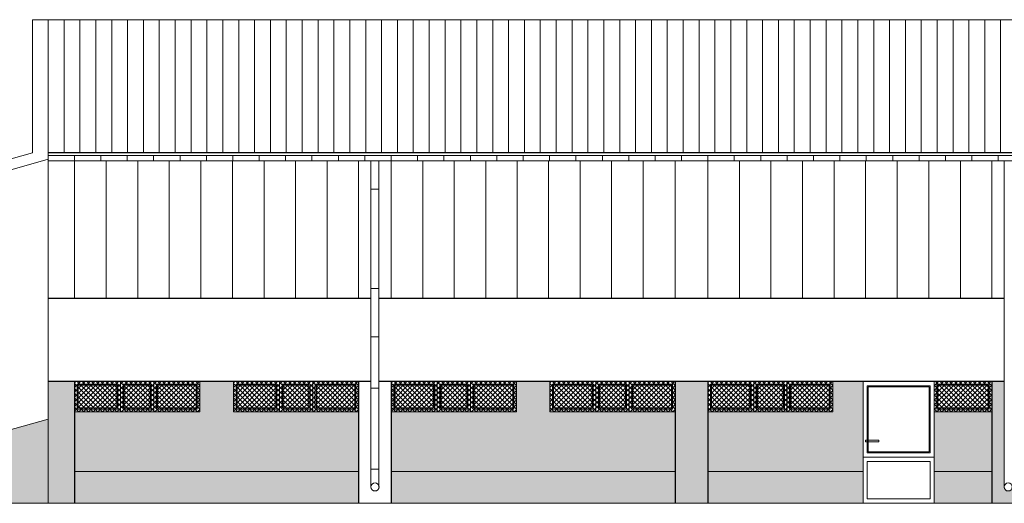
# Model space of a CAD drawing. Header units: millimetres. Extents: x -26513 to 76799, y 0 to 112149.
# Tile 74 of 98: x 55063 to 56929, y 96377 to 97292. Entities that reach past the tile are written whole.
import ezdxf

# ---------------------------------------------------------------- set-up
doc = ezdxf.new("R2010")
doc.units = ezdxf.units.MM
doc.header["$LTSCALE"] = 2
for name, color, linetype, lineweight in [('hacz  do wyłaczenia', 161, 'Continuous', 5), ('rynna-41', 22, 'Continuous', 18), ('stolarka', 6, 'Continuous', 9), ('widok', 3, 'Continuous', 13)]:
    doc.layers.add(name, color=color, linetype=linetype, lineweight=lineweight)
doc.layers.add('istn.śiany', color=2, linetype='Continuous')
pattern_1 = [(45, (-632.209, 3420.6066), (-4.49012806, 4.49012806), []), (135, (-632.209, 3420.6066), (-4.49012806, -4.49012806), [])]

msp = doc.modelspace()

# ---------------------------------------------------------------- hatches: boundary and pattern name
at = {"layer": 'hacz  do wyłaczenia', "linetype": 'Continuous'}
h = msp.add_hatch(dxfattribs=at)
h.set_pattern_fill('NET', color=256, scale=2, angle=45, style=0)
h.set_pattern_definition(pattern_1)
h.paths.add_polyline_path([(55167.4, 96607.3), (55404.4, 96607.3), (55404.4, 96550.3), (55167.4, 96550.3)])
h = msp.add_hatch(dxfattribs=at)
h.set_pattern_fill('NET', color=256, scale=2, angle=45, style=0)
h.set_pattern_definition([(45, (-331.209, 3420.6066), (-4.49012806, 4.49012806), []), (135, (-331.209, 3420.6066), (-4.49012806, -4.49012806), [])])
h.paths.add_polyline_path([(55468.4, 96607.3), (55705.4, 96607.3), (55705.4, 96550.3), (55468.4, 96550.3)])
h = msp.add_hatch(dxfattribs=at)
h.set_pattern_fill('NET', color=256, scale=2, angle=45, style=0)
h.set_pattern_definition([(45, (-32.176, 3420.6066), (-4.49012806, 4.49012806), []), (135, (-32.176, 3420.6066), (-4.49012806, -4.49012806), [])])
h.paths.add_polyline_path([(55767.5, 96607.3), (56004.5, 96607.3), (56004.5, 96550.3), (55767.5, 96550.3)])
h = msp.add_hatch(dxfattribs=at)
h.set_pattern_fill('NET', color=256, scale=2, angle=45, style=0)
h.set_pattern_definition([(45, (268.225, 3420.6066), (-4.49012806, 4.49012806), []), (135, (268.225, 3420.6066), (-4.49012806, -4.49012806), [])])
h.paths.add_polyline_path([(56067.9, 96607.3), (56304.9, 96607.3), (56304.9, 96550.3), (56067.9, 96550.3)])
h = msp.add_hatch(dxfattribs=at)
h.set_pattern_fill('NET', color=256, scale=2, angle=45, style=0)
h.set_pattern_definition([(45, (567.225, 3420.6066), (-4.49012806, 4.49012806), []), (135, (567.225, 3420.6066), (-4.49012806, -4.49012806), [])])
h.paths.add_polyline_path([(56366.9, 96607.3), (56603.9, 96607.3), (56603.9, 96550.3), (56366.9, 96550.3)])
h = msp.add_hatch(dxfattribs=at)
h.set_pattern_fill('NET', color=256, scale=2, angle=45, style=0)
h.set_pattern_definition(pattern_1)
h.paths.add_polyline_path([(56966.9, 96607.3), (57203.9, 96607.3), (57203.9, 96550.3), (56966.9, 96550.3)])
h.paths.add_polyline_path([(56795.9, 96607.3), (56904.9, 96607.3), (56904.9, 96550.3), (56795.9, 96550.3)])
at = {"layer": 'widok'}
h = msp.add_hatch(dxfattribs=at)
h.set_pattern_fill('AR-SAND', color=256, scale=0.6, style=0)
h.paths.add_polyline_path([(56304.9, 96550.3), (56067.9, 96550.3), (56067.9, 96607.3), (56004.5, 96607.3), (56004.5, 96550.3), (55767.4, 96550.3), (55767.4, 96437.3), (56304.9, 96437.3)])
h.paths.add_polyline_path([(56304.9, 96437.3), (55767.4, 96437.3), (55767.4, 96377.3), (56304.9, 96377.3)])
h.paths.add_polyline_path([(56660.9, 96607.3), (56603.9, 96607.3), (56603.9, 96550.3), (56366.9, 96550.3), (56366.9, 96437.3), (56660.9, 96437.3), (56660.9, 96464.1)])
h.paths.add_polyline_path([(56660.9, 96437.3), (56366.9, 96437.3), (56366.9, 96377.3), (56660.9, 96377.3)])
h.paths.add_polyline_path([(56904.9, 96550.3), (56795.9, 96550.3), (56795.9, 96464.1), (56795.9, 96437.3), (56904.9, 96437.3)])
h.paths.add_polyline_path([(56904.9, 96437.3), (56795.9, 96437.3), (56795.9, 96377.3), (56904.9, 96377.3)])
h.paths.add_polyline_path([(57504.9, 96550.3), (57267.9, 96550.3), (57267.9, 96607.3), (57203.9, 96607.3), (57203.9, 96550.3), (56966.9, 96550.3), (56966.9, 96437.3), (57504.9, 96437.3)])
h.paths.add_polyline_path([(57504.9, 96437.3), (57098.6, 96437.3), (57098.6, 96423.3), (57047.6, 96423.3), (57047.6, 96437.3), (56966.9, 96437.3), (56966.9, 96377.3), (57504.9, 96377.3)])
h.paths.add_polyline_path([(56366.9, 96607.3), (56304.9, 96607.3), (56304.9, 96550.3), (56304.9, 96377.3), (56366.9, 96377.3)])
h.paths.add_polyline_path([(56928.5, 96607.3), (56904.9, 96607.3), (56904.9, 96550.3), (56904.9, 96377.3), (56966.9, 96377.3), (56966.9, 96607.3), (56943.5, 96607.3), (56943.5, 96408.4, -1.039289), (56928.3, 96407.8, -0.062876), (56928.5, 96409.7)])
h.paths.add_polyline_path([(57566.9, 96607.3), (57504.9, 96607.3), (57504.9, 96550.3), (57504.9, 96377.3), (57566.9, 96377.3)])
h.paths.add_polyline_path([(58104.9, 96550.3), (57867.9, 96550.3), (57867.9, 96607.3), (57803.9, 96607.3), (57803.9, 96550.3), (57566.9, 96550.3), (57566.9, 96437.3), (58104.9, 96437.3)])
h.paths.add_polyline_path([(58104.9, 96437.3), (57999.6, 96437.3), (57999.6, 96423.3), (57948.6, 96423.3), (57948.6, 96437.3), (57566.9, 96437.3), (57566.9, 96377.3), (58104.9, 96377.3)])
h.paths.add_polyline_path([(58128.4, 96607.3), (58104.9, 96607.3), (58104.9, 96550.3), (58104.9, 96377.3), (58166.9, 96377.3), (58166.9, 96550.3), (58165.9, 96550.3), (58165.9, 96607.3), (58143.4, 96607.3), (58143.4, 96409.3, -0.046607), (58143.6, 96407.8, -1), (58128.3, 96407.8, -0.046255), (58128.4, 96409.2)])
h.paths.add_polyline_path([(58458.9, 96607.3), (58402.9, 96607.3), (58402.9, 96550.3), (58166.9, 96550.3), (58166.9, 96437.3), (58458.9, 96437.3)])
h.paths.add_polyline_path([(58458.9, 96437.3), (58166.9, 96437.3), (58166.9, 96377.3), (58458.9, 96377.3)])
h.paths.add_polyline_path([(54379.9, 96437.3), (54207.4, 96437.3), (54207.4, 96392.3), (54351.7, 96392.3)])
h.paths.add_polyline_path([(54517.4, 96437.3), (54379.9, 96437.3), (54351.7, 96392.3), (54517.4, 96392.3)])
h.paths.add_polyline_path([(55117.4, 96536.4), (54558.7, 96377.3), (55117.4, 96377.3)])
h.paths.add_polyline_path([(55167.4, 96607.3), (55117.4, 96607.3), (55117.4, 96377.3), (55167.4, 96377.3)])
h.paths.add_polyline_path([(55705.4, 96550.3), (55468.4, 96550.3), (55468.4, 96550.3), (55468.4, 96607.3), (55404.4, 96607.3), (55404.4, 96550.3), (55167.4, 96550.3), (55167.4, 96437.3), (55705.4, 96437.3)])
h.paths.add_polyline_path([(55705.4, 96437.3), (55167.4, 96437.3), (55167.4, 96377.3), (55705.4, 96377.3)])

# ---------------------------------------------------------------- linework, layer by layer
at = {"layer": 'hacz  do wyłaczenia'}
for p, q in [((55147.5, 97292.3), (55147.5, 97040.3)), ((55177.6, 97292.3), (55177.6, 97040.3)), ((55207.6, 97292.3), (55207.6, 97040.3)), ((55237.7, 97292.3), (55237.7, 97040.3)), ((55267.8, 97292.3), (55267.8, 97040.3)), ((55297.9, 97292.3), (55297.9, 97040.3)), ((55327.9, 97292.3), (55327.9, 97040.3)), ((55358, 97292.3), (55358, 97040.3)), ((55388.1, 97292.3), (55388.1, 97040.3)), ((55418.1, 97292.3), (55418.1, 97040.3)), ((55448.2, 97292.3), (55448.2, 97040.3)), ((55478.3, 97292.3), (55478.3, 97040.3)), ((55508.3, 97292.3), (55508.3, 97040.3)), ((55538.4, 97292.3), (55538.4, 97040.3)), ((55568.5, 97292.3), (55568.5, 97040.3)), ((55598.6, 97292.3), (55598.6, 97040.3)), ((55628.6, 97292.3), (55628.6, 97040.3)), ((55658.7, 97292.3), (55658.7, 97040.3)), ((55688.8, 97292.3), (55688.8, 97040.3)), ((55718.8, 97292.3), (55718.8, 97040.3)), ((55748.9, 97292.3), (55748.9, 97040.3)), ((55779, 97292.3), (55779, 97040.3)), ((55809, 97292.3), (55809, 97040.3)), ((55839.1, 97292.3), (55839.1, 97040.3)), ((55869.2, 97292.3), (55869.2, 97040.3)), ((55899.3, 97292.3), (55899.3, 97040.3)), ((55929.3, 97292.3), (55929.3, 97040.3)), ((55959.4, 97292.3), (55959.4, 97040.3)), ((55989.5, 97292.3), (55989.5, 97040.3)), ((56019.5, 97292.3), (56019.5, 97040.3)), ((56049.6, 97292.3), (56049.6, 97040.3)), ((56079.7, 97292.3), (56079.7, 97040.3)), ((56109.7, 97292.3), (56109.7, 97040.3)), ((56139.8, 97292.3), (56139.8, 97040.3)), ((56169.9, 97292.3), (56169.9, 97040.3)), ((56200, 97292.3), (56200, 97040.3)), ((56230, 97292.3), (56230, 97040.3)), ((56260.1, 97292.3), (56260.1, 97040.3)), ((56290.2, 97292.3), (56290.2, 97040.3)), ((56320.2, 97292.3), (56320.2, 97040.3)), ((56350.3, 97292.3), (56350.3, 97040.3)), ((56380.4, 97292.3), (56380.4, 97040.3)), ((56410.4, 97292.3), (56410.4, 97040.3)), ((56440.5, 97292.3), (56440.5, 97040.3)), ((56470.6, 97292.3), (56470.6, 97040.3)), ((56500.7, 97292.3), (56500.7, 97040.3)), ((56530.7, 97292.3), (56530.7, 97040.3)), ((56560.8, 97292.3), (56560.8, 97040.3)), ((56590.9, 97292.3), (56590.9, 97040.3)), ((56620.9, 97292.3), (56620.9, 97040.3)), ((56651, 97292.3), (56651, 97040.3)), ((56681.1, 97292.3), (56681.1, 97040.3)), ((56711.1, 97292.3), (56711.1, 97040.3)), ((56741.2, 97292.3), (56741.2, 97040.3)), ((56771.3, 97292.3), (56771.3, 97040.3)), ((56801.4, 97292.3), (56801.4, 97040.3)), ((56831.4, 97292.3), (56831.4, 97040.3)), ((56861.5, 97292.3), (56861.5, 97040.3)), ((56891.6, 97292.3), (56891.6, 97040.3)), ((56921.6, 97292.3), (56921.6, 97040.3)), ((55117.1, 97025.3), (55117.1, 97035.3)), ((55167.1, 97025.3), (55167.1, 97035.3)), ((55167.4, 97025.3), (55167.4, 96764.3)), ((55217.1, 97025.3), (55217.1, 97035.3)), ((55227.2, 97025.3), (55227.2, 96764.3)), ((55267.1, 97025.3), (55267.1, 97035.3)), ((55287, 97025.3), (55287, 96764.3)), ((55317.1, 97025.3), (55317.1, 97035.3)), ((55346.8, 97025.3), (55346.8, 96764.3)), ((55367.1, 97025.3), (55367.1, 97035.3)), ((55406.6, 97025.3), (55406.6, 96764.3)), ((55417.1, 97025.3), (55417.1, 97035.3)), ((55466.4, 97025.3), (55466.4, 96764.3)), ((55467.1, 97025.3), (55467.1, 97035.3)), ((55517.1, 97025.3), (55517.1, 97035.3)), ((55526.2, 97025.3), (55526.2, 96764.3)), ((55567.1, 97025.3), (55567.1, 97035.3)), ((55586, 97025.3), (55586, 96764.3)), ((55617.1, 97025.3), (55617.1, 97035.3)), ((55645.8, 97025.3), (55645.8, 96764.3)), ((55667.1, 97025.3), (55667.1, 97035.3)), ((55705.4, 97025.3), (55705.4, 96764.3)), ((55717.1, 97025.3), (55717.1, 97035.3)), ((55767.1, 97025.3), (55767.1, 97035.3)), ((55767.4, 97025.3), (55767.4, 96764.3)), ((55817.1, 97025.3), (55817.1, 97035.3)), ((55827, 97025.3), (55827, 96764.3)), ((55867.1, 97025.3), (55867.1, 97035.3)), ((55886.6, 97025.3), (55886.6, 96764.3)), ((55917.1, 97025.3), (55917.1, 97035.3)), ((55946.2, 97025.3), (55946.2, 96764.3)), ((55967.1, 97025.3), (55967.1, 97035.3)), ((56005.8, 97025.3), (56005.8, 96764.3)), ((56017.1, 97025.3), (56017.1, 97035.3)), ((56065.4, 97025.3), (56065.4, 96764.3)), ((56067.1, 97025.3), (56067.1, 97035.3)), ((56117.1, 97025.3), (56117.1, 97035.3)), ((56125, 97025.3), (56125, 96764.3)), ((56167.1, 97025.3), (56167.1, 97035.3)), ((56184.6, 97025.3), (56184.6, 96764.3)), ((56217.1, 97025.3), (56217.1, 97035.3)), ((56244.2, 97025.3), (56244.2, 96764.3)), ((56267.1, 97025.3), (56267.1, 97035.3)), ((56304.9, 97025.3), (56304.9, 96764.3)), ((56317.1, 97025.3), (56317.1, 97035.3)), ((56366.9, 97025.3), (56366.9, 96764.3)), ((56367.1, 97025.3), (56367.1, 97035.3)), ((56417.1, 97025.3), (56417.1, 97035.3)), ((56426.7, 97025.3), (56426.7, 96764.3)), ((56467.1, 97025.3), (56467.1, 97035.3)), ((56486.5, 97025.3), (56486.5, 96764.3)), ((56517.1, 97025.3), (56517.1, 97035.3)), ((56546.3, 97025.3), (56546.3, 96764.3)), ((56567.1, 97025.3), (56567.1, 97035.3)), ((56606.1, 97025.3), (56606.1, 96764.3)), ((56617.1, 97025.3), (56617.1, 97035.3)), ((56665.9, 97025.3), (56665.9, 96764.3)), ((56667.1, 97025.3), (56667.1, 97035.3)), ((56717.1, 97025.3), (56717.1, 97035.3)), ((56725.7, 97025.3), (56725.7, 96764.3)), ((56767.1, 97025.3), (56767.1, 97035.3)), ((56785.5, 97025.3), (56785.5, 96764.3)), ((56817.1, 97025.3), (56817.1, 97035.3)), ((56845.3, 97025.3), (56845.3, 96764.3)), ((56867.1, 97025.3), (56867.1, 97035.3)), ((56904.9, 97025.3), (56904.9, 96764.3)), ((56905.1, 97025.3), (56905.1, 96764.3)), ((56917.1, 97025.3), (56917.1, 97035.3)), ((55743.8, 96971.5), (55728.8, 96971.5)), ((55743.8, 96783.5), (55728.8, 96783.5)), ((55743.8, 96692.1), (55728.8, 96692.1)), ((55743.8, 96594.9), (55728.8, 96594.9)), ((55743.8, 96441.2), (55728.8, 96441.2))]:
    msp.add_line(p, q, dxfattribs=at)
for points in [[(55167.4, 96607.3), (55404.4, 96607.3), (55404.4, 96550.3), (55167.4, 96550.3)], [(55468.4, 96607.3), (55705.4, 96607.3), (55705.4, 96550.3), (55468.4, 96550.3)], [(55767.5, 96607.3), (56004.5, 96607.3), (56004.5, 96550.3), (55767.5, 96550.3)], [(56067.9, 96607.3), (56304.9, 96607.3), (56304.9, 96550.3), (56067.9, 96550.3)], [(56366.9, 96607.3), (56603.9, 96607.3), (56603.9, 96550.3), (56366.9, 96550.3)]]:
    msp.add_lwpolyline(points, close=True, dxfattribs=at)
at = {"layer": 'istn.śiany'}
for p, q in [((63577.3, 97040.3), (55117.4, 97040.3)), ((55728.8, 96764.3), (55117.4, 96764.3)), ((56928.5, 96764.3), (55743.8, 96764.3)), ((55728.8, 96607.3), (55117.4, 96607.3)), ((55167.4, 96607.3), (55167.4, 96377.3)), ((55705.4, 96607.3), (55705.4, 96377.3)), ((56667.9, 96607.3), (55743.8, 96607.3)), ((55767.4, 96607.3), (55767.4, 96377.3)), ((56304.9, 96607.3), (56304.9, 96377.3)), ((56366.9, 96607.3), (56366.9, 96377.3)), ((56928.5, 96607.3), (56667.9, 96607.3)), ((56904.9, 96607.3), (56904.9, 96377.3))]:
    msp.add_line(p, q, dxfattribs=at)
at = {"layer": 'rynna-41'}
for p, q in [((63559.2, 97035.3), (55117.4, 97035.3)), ((63536.4, 97025.3), (55117.4, 97025.3)), ((55728.8, 97024.3), (55728.8, 96407.3)), ((55743.8, 97024.3), (55743.8, 96407.3)), ((56928.5, 97024.6), (56928.5, 96405.9))]:
    msp.add_line(p, q, dxfattribs=at)
for centre in [(55736.5, 96407.8), (56935.9, 96407.8)]:
    msp.add_circle(centre, 7.63, dxfattribs=at)
at = {"layer": 'stolarka'}
for p, q in [((55172.4, 96602.3), (55172.4, 96555.3)), ((55249.4, 96602.3), (55172.4, 96602.3)), ((55247.4, 96600.3), (55174.4, 96600.3)), ((55174.4, 96600.3), (55174.4, 96557.3)), ((55247.4, 96600.3), (55247.4, 96557.3)), ((55249.4, 96602.3), (55249.4, 96555.3)), ((55254.4, 96607.3), (55254.4, 96550.3)), ((55312.4, 96602.3), (55259.4, 96602.3)), ((55259.4, 96602.3), (55259.4, 96555.3)), ((55310.4, 96600.3), (55261.4, 96600.3)), ((55261.4, 96600.3), (55261.4, 96557.3)), ((55310.4, 96600.3), (55310.4, 96557.3)), ((55312.4, 96602.3), (55312.4, 96555.3)), ((55317.4, 96607.3), (55317.4, 96550.3)), ((55399.4, 96602.3), (55322.4, 96602.3)), ((55322.4, 96602.3), (55322.4, 96555.3)), ((55397.4, 96600.3), (55324.4, 96600.3)), ((55324.4, 96600.3), (55324.4, 96557.3)), ((55397.4, 96600.3), (55397.4, 96557.3)), ((55399.4, 96602.3), (55399.4, 96555.3)), ((55404.4, 96607.3), (55404.4, 96550.3)), ((55468.4, 96607.3), (55468.4, 96550.3)), ((55550.4, 96602.3), (55473.4, 96602.3)), ((55473.4, 96602.3), (55473.4, 96555.3)), ((55473.4, 96602.3), (55473.4, 96555.3)), ((55550.4, 96602.3), (55473.4, 96602.3)), ((55475.4, 96600.3), (55475.4, 96557.3)), ((55548.4, 96600.3), (55475.4, 96600.3)), ((55548.4, 96600.3), (55475.4, 96600.3)), ((55475.4, 96600.3), (55475.4, 96557.3)), ((55548.4, 96600.3), (55548.4, 96557.3)), ((55548.4, 96600.3), (55548.4, 96557.3)), ((55550.4, 96602.3), (55550.4, 96555.3)), ((55550.4, 96602.3), (55550.4, 96555.3)), ((55555.4, 96607.3), (55555.4, 96550.3)), ((55555.4, 96607.3), (55555.4, 96550.3)), ((55560.4, 96602.3), (55560.4, 96555.3)), ((55613.4, 96602.3), (55560.4, 96602.3)), ((55613.4, 96602.3), (55560.4, 96602.3)), ((55560.4, 96602.3), (55560.4, 96555.3)), ((55562.4, 96600.3), (55562.4, 96557.3)), ((55611.4, 96600.3), (55562.4, 96600.3)), ((55611.4, 96600.3), (55562.4, 96600.3)), ((55562.4, 96600.3), (55562.4, 96557.3)), ((55611.4, 96600.3), (55611.4, 96557.3)), ((55611.4, 96600.3), (55611.4, 96557.3)), ((55613.4, 96602.3), (55613.4, 96555.3)), ((55613.4, 96602.3), (55613.4, 96555.3)), ((55618.4, 96607.3), (55618.4, 96550.3)), ((55618.4, 96607.3), (55618.4, 96550.3)), ((55700.4, 96602.3), (55623.4, 96602.3)), ((55623.4, 96602.3), (55623.4, 96555.3)), ((55700.4, 96602.3), (55623.4, 96602.3)), ((55623.4, 96602.3), (55623.4, 96555.3)), ((55698.4, 96600.3), (55625.4, 96600.3)), ((55625.4, 96600.3), (55625.4, 96557.3)), ((55698.4, 96600.3), (55625.4, 96600.3)), ((55625.4, 96600.3), (55625.4, 96557.3)), ((55698.4, 96600.3), (55698.4, 96557.3)), ((55698.4, 96600.3), (55698.4, 96557.3)), ((55700.4, 96602.3), (55700.4, 96555.3)), ((55700.4, 96602.3), (55700.4, 96555.3)), ((55705.4, 96607.3), (55705.4, 96550.3)), ((55772.4, 96602.3), (55772.4, 96555.3)), ((55849.4, 96602.3), (55772.4, 96602.3)), ((55772.5, 96602.3), (55772.5, 96555.3)), ((55849.5, 96602.3), (55772.5, 96602.3)), ((55847.4, 96600.3), (55774.4, 96600.3)), ((55774.4, 96600.3), (55774.4, 96557.3)), ((55847.5, 96600.3), (55774.5, 96600.3)), ((55774.5, 96600.3), (55774.5, 96557.3)), ((55847.4, 96600.3), (55847.4, 96557.3)), ((55847.5, 96600.3), (55847.5, 96557.3)), ((55849.4, 96602.3), (55849.4, 96555.3)), ((55849.5, 96602.3), (55849.5, 96555.3)), ((55854.4, 96607.3), (55854.4, 96550.3)), ((55854.5, 96607.3), (55854.5, 96550.3)), ((55912.4, 96602.3), (55859.4, 96602.3)), ((55859.4, 96602.3), (55859.4, 96555.3)), ((55912.5, 96602.3), (55859.5, 96602.3)), ((55859.5, 96602.3), (55859.5, 96555.3)), ((55910.4, 96600.3), (55861.4, 96600.3)), ((55861.4, 96600.3), (55861.4, 96557.3)), ((55910.5, 96600.3), (55861.5, 96600.3)), ((55861.5, 96600.3), (55861.5, 96557.3)), ((55910.4, 96600.3), (55910.4, 96557.3)), ((55910.5, 96600.3), (55910.5, 96557.3)), ((55912.4, 96602.3), (55912.4, 96555.3)), ((55912.5, 96602.3), (55912.5, 96555.3)), ((55917.4, 96607.3), (55917.4, 96550.3)), ((55917.5, 96607.3), (55917.5, 96550.3)), ((55922.4, 96602.3), (55922.4, 96555.3)), ((55999.4, 96602.3), (55922.4, 96602.3)), ((55999.5, 96602.3), (55922.5, 96602.3)), ((55922.5, 96602.3), (55922.5, 96555.3)), ((55997.4, 96600.3), (55924.4, 96600.3)), ((55924.4, 96600.3), (55924.4, 96557.3)), ((55997.5, 96600.3), (55924.5, 96600.3)), ((55924.5, 96600.3), (55924.5, 96557.3)), ((55997.4, 96600.3), (55997.4, 96557.3)), ((55997.5, 96600.3), (55997.5, 96557.3)), ((55999.4, 96602.3), (55999.4, 96555.3)), ((55999.5, 96602.3), (55999.5, 96555.3)), ((56004.5, 96607.3), (56004.5, 96550.3)), ((56004.5, 96607.3), (56004.5, 96550.3)), ((56004.5, 96607.3), (56004.5, 96550.3)), ((56072.8, 96602.3), (56072.8, 96555.3)), ((56149.8, 96602.3), (56072.8, 96602.3)), ((56072.9, 96602.3), (56072.9, 96555.3)), ((56149.9, 96602.3), (56072.9, 96602.3)), ((56147.8, 96600.3), (56074.8, 96600.3)), ((56074.8, 96600.3), (56074.8, 96557.3)), ((56147.9, 96600.3), (56074.9, 96600.3)), ((56074.9, 96600.3), (56074.9, 96557.3)), ((56147.8, 96600.3), (56147.8, 96557.3)), ((56147.9, 96600.3), (56147.9, 96557.3)), ((56149.8, 96602.3), (56149.8, 96555.3)), ((56149.9, 96602.3), (56149.9, 96555.3)), ((56154.8, 96607.3), (56154.8, 96550.3)), ((56154.9, 96607.3), (56154.9, 96550.3)), ((56212.8, 96602.3), (56159.8, 96602.3)), ((56159.8, 96602.3), (56159.8, 96555.3)), ((56212.9, 96602.3), (56159.9, 96602.3)), ((56159.9, 96602.3), (56159.9, 96555.3)), ((56210.8, 96600.3), (56161.8, 96600.3)), ((56161.8, 96600.3), (56161.8, 96557.3)), ((56210.9, 96600.3), (56161.9, 96600.3)), ((56161.9, 96600.3), (56161.9, 96557.3)), ((56210.8, 96600.3), (56210.8, 96557.3)), ((56210.9, 96600.3), (56210.9, 96557.3)), ((56212.8, 96602.3), (56212.8, 96555.3)), ((56212.9, 96602.3), (56212.9, 96555.3)), ((56217.8, 96607.3), (56217.8, 96550.3)), ((56217.9, 96607.3), (56217.9, 96550.3)), ((56222.8, 96602.3), (56222.8, 96555.3)), ((56299.8, 96602.3), (56222.8, 96602.3)), ((56299.9, 96602.3), (56222.9, 96602.3)), ((56222.9, 96602.3), (56222.9, 96555.3)), ((56297.8, 96600.3), (56224.8, 96600.3)), ((56224.8, 96600.3), (56224.8, 96557.3)), ((56297.9, 96600.3), (56224.9, 96600.3)), ((56224.9, 96600.3), (56224.9, 96557.3)), ((56297.8, 96600.3), (56297.8, 96557.3)), ((56297.9, 96600.3), (56297.9, 96557.3)), ((56299.8, 96602.3), (56299.8, 96555.3)), ((56299.9, 96602.3), (56299.9, 96555.3)), ((56304.9, 96607.3), (56304.9, 96550.3)), ((56304.9, 96607.3), (56304.9, 96550.3)), ((56304.9, 96607.3), (56304.9, 96550.3)), ((56371.8, 96602.3), (56371.8, 96555.3)), ((56448.8, 96602.3), (56371.8, 96602.3)), ((56371.9, 96602.3), (56371.9, 96555.3)), ((56448.9, 96602.3), (56371.9, 96602.3)), ((56446.8, 96600.3), (56373.8, 96600.3)), ((56373.8, 96600.3), (56373.8, 96557.3)), ((56446.9, 96600.3), (56373.9, 96600.3)), ((56373.9, 96600.3), (56373.9, 96557.3)), ((56446.8, 96600.3), (56446.8, 96557.3)), ((56446.9, 96600.3), (56446.9, 96557.3)), ((56448.8, 96602.3), (56448.8, 96555.3)), ((56448.9, 96602.3), (56448.9, 96555.3)), ((56453.8, 96607.3), (56453.8, 96550.3)), ((56453.9, 96607.3), (56453.9, 96550.3)), ((56511.8, 96602.3), (56458.8, 96602.3)), ((56458.8, 96602.3), (56458.8, 96555.3)), ((56511.9, 96602.3), (56458.9, 96602.3)), ((56458.9, 96602.3), (56458.9, 96555.3)), ((56509.8, 96600.3), (56460.8, 96600.3)), ((56460.8, 96600.3), (56460.8, 96557.3)), ((56509.9, 96600.3), (56460.9, 96600.3)), ((56460.9, 96600.3), (56460.9, 96557.3)), ((56509.8, 96600.3), (56509.8, 96557.3)), ((56509.9, 96600.3), (56509.9, 96557.3)), ((56511.8, 96602.3), (56511.8, 96555.3)), ((56511.9, 96602.3), (56511.9, 96555.3)), ((56516.8, 96607.3), (56516.8, 96550.3)), ((56516.9, 96607.3), (56516.9, 96550.3)), ((56521.8, 96602.3), (56521.8, 96555.3)), ((56598.8, 96602.3), (56521.8, 96602.3)), ((56598.9, 96602.3), (56521.9, 96602.3)), ((56521.9, 96602.3), (56521.9, 96555.3)), ((56596.8, 96600.3), (56523.8, 96600.3)), ((56523.8, 96600.3), (56523.8, 96557.3)), ((56596.9, 96600.3), (56523.9, 96600.3)), ((56523.9, 96600.3), (56523.9, 96557.3)), ((56596.8, 96600.3), (56596.8, 96557.3)), ((56596.9, 96600.3), (56596.9, 96557.3)), ((56598.8, 96602.3), (56598.8, 96555.3)), ((56598.9, 96602.3), (56598.9, 96555.3)), ((56603.9, 96607.3), (56603.9, 96550.3)), ((56603.9, 96607.3), (56603.9, 96550.3)), ((56603.9, 96607.3), (56603.9, 96550.3)), ((56660.9, 96607.3), (56660.9, 96377.3)), ((55247.4, 96557.3), (55174.4, 96557.3)), ((55310.4, 96557.3), (55261.4, 96557.3)), ((55397.4, 96557.3), (55324.4, 96557.3)), ((55548.4, 96557.3), (55475.4, 96557.3)), ((55548.4, 96557.3), (55475.4, 96557.3)), ((55611.4, 96557.3), (55562.4, 96557.3)), ((55611.4, 96557.3), (55562.4, 96557.3)), ((55698.4, 96557.3), (55625.4, 96557.3)), ((55698.4, 96557.3), (55625.4, 96557.3)), ((55847.4, 96557.3), (55774.4, 96557.3)), ((55847.5, 96557.3), (55774.5, 96557.3)), ((55910.4, 96557.3), (55861.4, 96557.3)), ((55910.5, 96557.3), (55861.5, 96557.3)), ((55997.4, 96557.3), (55924.4, 96557.3)), ((55997.5, 96557.3), (55924.5, 96557.3)), ((56147.8, 96557.3), (56074.8, 96557.3)), ((56147.9, 96557.3), (56074.9, 96557.3)), ((56210.8, 96557.3), (56161.8, 96557.3)), ((56210.9, 96557.3), (56161.9, 96557.3)), ((56297.8, 96557.3), (56224.8, 96557.3)), ((56297.9, 96557.3), (56224.9, 96557.3)), ((56446.8, 96557.3), (56373.8, 96557.3)), ((56446.9, 96557.3), (56373.9, 96557.3)), ((56509.8, 96557.3), (56460.8, 96557.3)), ((56509.9, 96557.3), (56460.9, 96557.3)), ((56596.8, 96557.3), (56523.8, 96557.3)), ((56596.9, 96557.3), (56523.9, 96557.3)), ((55404.4, 96550.3), (55167.4, 96550.3)), ((55249.4, 96555.3), (55172.4, 96555.3)), ((55312.4, 96555.3), (55259.4, 96555.3)), ((55399.4, 96555.3), (55322.4, 96555.3)), ((55705.4, 96550.3), (55468.4, 96550.3)), ((55705.4, 96550.3), (55468.4, 96550.3)), ((55550.4, 96555.3), (55473.4, 96555.3)), ((55550.4, 96555.3), (55473.4, 96555.3)), ((55613.4, 96555.3), (55560.4, 96555.3)), ((55613.4, 96555.3), (55560.4, 96555.3)), ((55700.4, 96555.3), (55623.4, 96555.3)), ((55700.4, 96555.3), (55623.4, 96555.3)), ((56004.5, 96550.3), (55767.4, 96550.3)), ((56004.5, 96550.3), (55767.5, 96550.3)), ((55849.4, 96555.3), (55772.4, 96555.3)), ((55849.5, 96555.3), (55772.5, 96555.3)), ((55912.4, 96555.3), (55859.4, 96555.3)), ((55912.5, 96555.3), (55859.5, 96555.3)), ((55999.4, 96555.3), (55922.4, 96555.3)), ((55999.5, 96555.3), (55922.5, 96555.3)), ((56304.9, 96550.3), (56067.8, 96550.3)), ((56304.9, 96550.3), (56067.9, 96550.3)), ((56149.8, 96555.3), (56072.8, 96555.3)), ((56149.9, 96555.3), (56072.9, 96555.3)), ((56212.8, 96555.3), (56159.8, 96555.3)), ((56212.9, 96555.3), (56159.9, 96555.3)), ((56299.8, 96555.3), (56222.8, 96555.3)), ((56299.9, 96555.3), (56222.9, 96555.3)), ((56603.9, 96550.3), (56366.8, 96550.3)), ((56603.9, 96550.3), (56366.9, 96550.3)), ((56448.8, 96555.3), (56371.8, 96555.3)), ((56448.9, 96555.3), (56371.9, 96555.3)), ((56511.8, 96555.3), (56458.8, 96555.3)), ((56511.9, 96555.3), (56458.9, 96555.3)), ((56598.8, 96555.3), (56521.8, 96555.3)), ((56598.9, 96555.3), (56521.9, 96555.3)), ((56795.9, 96550.3), (56904.9, 96550.3)), ((56660.9, 96464.1), (56795.9, 96464.1))]:
    msp.add_line(p, q, dxfattribs=at)
for points in [[(56660.9, 96607.3), (56795.9, 96607.3), (56795.9, 96464.1), (56660.9, 96464.1)], [(56668.9, 96599.3), (56787.9, 96599.3), (56787.9, 96472.1), (56668.9, 96472.1)], [(56670.9, 96597.3), (56785.9, 96597.3), (56785.9, 96474.1), (56670.9, 96474.1)], [(56795.9, 96607.3), (56904.9, 96607.3), (56904.9, 96550.3), (56795.9, 96550.3)], [(56800.9, 96602.3), (56899.9, 96602.3), (56899.9, 96555.3), (56800.9, 96555.3)], [(56802.9, 96600.3), (56897.9, 96600.3), (56897.9, 96557.3), (56802.9, 96557.3)], [(56665.8, 96496.5), (56691.1, 96496.5), (56691.1, 96493.3), (56665.8, 96493.3)], [(56660.9, 96464.1), (56795.9, 96464.1), (56795.9, 96377.3), (56660.9, 96377.3)], [(56668.9, 96456.1), (56787.9, 96456.1), (56787.9, 96385.3), (56668.9, 96385.3)]]:
    msp.add_lwpolyline(points, close=True, dxfattribs=at)
at = {"layer": 'widok'}
for p, q in [((63566.4, 97292.3), (55087.4, 97292.3)), ((55087.4, 97292.3), (55087.4, 97040.3)), ((55117.4, 97292.3), (55117.4, 96377.3)), ((55087.4, 97040.3), (54003.4, 96731.6)), ((55117.4, 97028), (54003.4, 96710.8)), ((56795.9, 96607.3), (56795.9, 96377.3)), ((55117.4, 96536.4), (54558.7, 96377.3)), ((55705.4, 96437.3), (55167.4, 96437.3)), ((55705.4, 96437.3), (55167.4, 96437.3)), ((56304.9, 96437.3), (55767.4, 96437.3)), ((56304.9, 96437.3), (55767.4, 96437.3)), ((56660.9, 96437.3), (56366.9, 96437.3)), ((56660.9, 96437.3), (56366.9, 96437.3)), ((56904.9, 96437.3), (56795.9, 96437.3)), ((56904.9, 96437.3), (56795.9, 96437.3)), ((65991.4, 96377.3), (53754.3, 96377.3)), ((65991.4, 96377.1), (53754.3, 96377.1)), ((65991.4, 96376.9), (53754.3, 96376.9))]:
    msp.add_line(p, q, dxfattribs=at)

doc.saveas('drawing.dxf')
